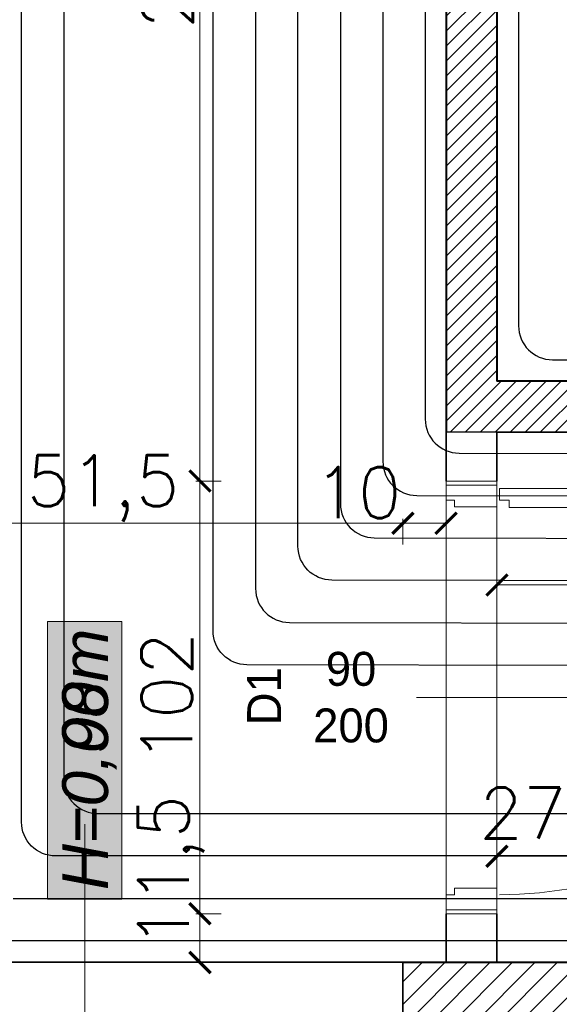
# Model space of a CAD drawing. Header units: millimetres. Extents: x -740 to 33545, y -26688 to 22494.
# Tile 136 of 256: x 9895 to 10022, y 9773 to 10005. Entities that reach past the tile are written whole.
import ezdxf
from ezdxf.lldxf.tags import DXFTag

# ---------------------------------------------------------------- set-up
doc = ezdxf.new("R2010")
doc.units = ezdxf.units.MM
doc.header["$MEASUREMENT"] = 0
doc.layers.get('Defpoints').update_dxf_attribs({"color": 252})
for name, color, linetype, lineweight in [('A_istniejące ściany', 252, 'Continuous', 35), ('A_l.przerywana', 252, 'ICAD_ISO03W100', 9), ('A_opisy', 252, 'Continuous', 15), ('A_projektowane sciany', 252, 'Continuous', 35), ('A_ściany projektowane', 252, 'Continuous', 35), ('l.wypełnien', 252, 'Continuous', 5), ('Nowe_820-G Rysunki Obrazki_Nr_pióra__1', 252, 'Continuous', 13), ('wymiarowanie', 252, 'Continuous', 9)]:
    doc.layers.add(name, color=color, linetype=linetype, lineweight=lineweight)
for name, color, linetype, lineweight, true_color in [('IS_Przyłącze (powrotne)', 5, 'Continuous', 25, 0x0000ff), ('IS_Przyłącze (zasilające)', 1, 'Continuous', 25, 0xff0000), ('IS_Strefa podłóg', 7, 'Continuous', 25, 0x008000), ('IS_Wężownica OChP', 7, 'Continuous', 25, 0x800080)]:
    doc.layers.add(name, color=color, linetype=linetype, lineweight=lineweight, true_color=true_color)
doc.layers.add('stolarka', color=252, linetype='Continuous')
doc.styles.add('ARIALL', font='GOTHIC.TTF', dxfattribs={"height": 40})
doc.styles.add('styl2', font='simplex.shx')
tags = doc.linetypes.add('ICAD_ISO03W100', pattern=[30, 12, -18]).pattern_tags.tags
tags[6:7] = [DXFTag(74, 4), DXFTag(75, 0), DXFTag(340, '0'), DXFTag(46, 1.0), DXFTag(50, 0.0), DXFTag(44, 0.0), DXFTag(45, 0.0)]
tags[4:5] = [DXFTag(74, 4), DXFTag(75, 0), DXFTag(340, '0'), DXFTag(46, 1.0), DXFTag(50, 0.0), DXFTag(44, 0.0), DXFTag(45, 0.0)]
doc.dimstyles.new('Skala 1-50', dxfattribs={"dimtxt": 12, "dimasz": 5, "dimexe": 1, "dimexo": 1, "dimgap": 1.5, "dimtad": 1, "dimdec": 1, "dimrnd": 0.5, "dimtxsty": 'styl2', "dimblk": 'ARCHTICK', "dimcen": 5, "dimadec": 0, "dimazin": 0, "dimtfac": 1, "dimtdec": 1, "dimtmove": 1, "dimatfit": 3, "dimldrblk": 'ARCHTICK', "dimfxl": 0, "dimlwd": -1, "dimlwe": -1, "dimarcsym": 0})

# ---------------------------------------------------------------- blocks, each defined once
blk = doc.blocks.new('_ArchTick')
at = {"color": 0, "linetype": 'ByBlock', "const_width": 0.15}
blk.add_lwpolyline([(-0.5, -0.5), (0.5, 0.5)], dxfattribs=at)
blk = doc.blocks.new('*D2478')
at = {"layer": 'Defpoints', "color": 0}
for p in [(10007.19, 9907.76), (10279.59, 9907.76), (10279.59, 9871.75)]:
    blk.add_point(p, dxfattribs=at)
at = {"layer": 'wymiarowanie', "color": 0}
for p, q in [((10007.19, 9876.75), (10007.19, 9870.75)), ((10279.59, 9876.75), (10279.59, 9870.75)), ((10007.19, 9871.75), (10279.59, 9871.75))]:
    blk.add_line(p, q, dxfattribs=at)
at = {"layer": 'wymiarowanie', "color": 0, "xscale": 5, "yscale": 5, "zscale": 5, "rotation": 180}
blk.add_blockref('_ArchTick', (10007.19, 9871.75), dxfattribs=at)
at = {"layer": 'wymiarowanie', "color": 0, "xscale": 5, "yscale": 5, "zscale": 5}
blk.add_blockref('_ArchTick', (10279.59, 9871.75), dxfattribs=at)
at = {"layer": 'wymiarowanie', "color": 0, "insert": (10143.39, 9880.09), "char_height": 12, "attachment_point": 5, "style": 'styl2'}
blk.add_mtext('272,5', dxfattribs=at)
blk = doc.blocks.new('*D2652')
at = {"layer": 'Defpoints', "color": 0}
for p in [(9985.02, 9886.31), (9833.39, 9782.76), (9985.02, 9782.76)]:
    blk.add_point(p, dxfattribs=at)
at = {"layer": 'wymiarowanie', "color": 0}
for p, q in [((9833.39, 9881.31), (9833.39, 9887.31)), ((9985.02, 9881.31), (9985.02, 9887.31)), ((9833.39, 9886.31), (9985.02, 9886.31))]:
    blk.add_line(p, q, dxfattribs=at)
at = {"layer": 'wymiarowanie', "color": 0, "xscale": 5, "yscale": 5, "zscale": 5, "rotation": 180}
blk.add_blockref('_ArchTick', (9833.39, 9886.31), dxfattribs=at)
at = {"layer": 'wymiarowanie', "color": 0, "xscale": 5, "yscale": 5, "zscale": 5}
blk.add_blockref('_ArchTick', (9985.02, 9886.31), dxfattribs=at)
at = {"layer": 'wymiarowanie', "color": 0, "insert": (9909.2, 9894.51), "char_height": 12, "attachment_point": 5, "style": 'styl2'}
blk.add_mtext('151,5', dxfattribs=at)
blk = doc.blocks.new('*D2653')
at = {"layer": 'Defpoints', "color": 0}
for p in [(9995.19, 9906.05), (9995.19, 9886.31), (9985.02, 9782.76)]:
    blk.add_point(p, dxfattribs=at)
at = {"layer": 'wymiarowanie', "color": 0}
for p, q in [((9995.19, 9891.31), (9995.19, 9885.31)), ((9985.02, 9881.31), (9985.02, 9887.31)), ((9985.02, 9886.31), (9995.19, 9886.31))]:
    blk.add_line(p, q, dxfattribs=at)
at = {"layer": 'wymiarowanie', "color": 0, "xscale": 5, "yscale": 5, "zscale": 5, "rotation": 180}
blk.add_blockref('_ArchTick', (9985.02, 9886.31), dxfattribs=at)
at = {"layer": 'wymiarowanie', "color": 0, "xscale": 5, "yscale": 5, "zscale": 5}
blk.add_blockref('_ArchTick', (9995.19, 9886.31), dxfattribs=at)
at = {"layer": 'wymiarowanie', "color": 0, "insert": (9974.39, 9893.53), "char_height": 12, "attachment_point": 5, "style": 'styl2'}
blk.add_mtext('10', dxfattribs=at)
blk = doc.blocks.new('*D2654')
at = {"layer": 'Defpoints', "color": 0}
for p in [(10034.83, 9807.81), (10007.19, 9782.76), (10034.83, 9782.76)]:
    blk.add_point(p, dxfattribs=at)
at = {"layer": 'wymiarowanie', "color": 0}
for p, q in [((10007.19, 9802.81), (10007.19, 9808.81)), ((10034.83, 9802.81), (10034.83, 9808.81)), ((10007.19, 9807.81), (10034.83, 9807.81))]:
    blk.add_line(p, q, dxfattribs=at)
at = {"layer": 'wymiarowanie', "color": 0, "xscale": 5, "yscale": 5, "zscale": 5, "rotation": 180}
blk.add_blockref('_ArchTick', (10007.19, 9807.81), dxfattribs=at)
at = {"layer": 'wymiarowanie', "color": 0, "xscale": 5, "yscale": 5, "zscale": 5}
blk.add_blockref('_ArchTick', (10034.83, 9807.81), dxfattribs=at)
at = {"layer": 'wymiarowanie', "color": 0, "insert": (10021.01, 9816.16), "char_height": 12, "attachment_point": 5, "style": 'styl2'}
blk.add_mtext('27,5', dxfattribs=at)
blk = doc.blocks.new('*D2753')
at = {"layer": 'Defpoints', "color": 0}
for p in [(9937.17, 9794.26), (9995.19, 9794.26), (9995.19, 9782.76)]:
    blk.add_point(p, dxfattribs=at)
at = {"layer": 'wymiarowanie', "color": 0}
for p, q in [((9942.17, 9794.26), (9936.17, 9794.26)), ((9937.17, 9782.76), (9937.17, 9794.26)), ((9942.17, 9782.76), (9936.17, 9782.76))]:
    blk.add_line(p, q, dxfattribs=at)
at = {"layer": 'wymiarowanie', "color": 0, "xscale": 5, "yscale": 5, "zscale": 5}
for p, rotation in [((9937.17, 9794.26), 90), ((9937.17, 9782.76), 270)]:
    blk.add_blockref('_ArchTick', p, dxfattribs=dict(at, rotation=rotation))
at = {"layer": 'wymiarowanie', "color": 0, "insert": (9930.36, 9804.28), "char_height": 12, "attachment_point": 5, "rotation": 90, "style": 'styl2'}
blk.add_mtext('11,5', dxfattribs=at)
blk = doc.blocks.new('*D2754')
at = {"layer": 'Defpoints', "color": 0}
for p in [(9937.17, 9896.26), (9995.19, 9896.26), (9995.19, 9794.26)]:
    blk.add_point(p, dxfattribs=at)
at = {"layer": 'wymiarowanie', "color": 0}
for p, q in [((9942.17, 9896.26), (9936.17, 9896.26)), ((9937.17, 9794.26), (9937.17, 9896.26)), ((9942.17, 9794.26), (9936.17, 9794.26))]:
    blk.add_line(p, q, dxfattribs=at)
at = {"layer": 'wymiarowanie', "color": 0, "xscale": 5, "yscale": 5, "zscale": 5}
for p, rotation in [((9937.17, 9896.26), 90), ((9937.17, 9794.26), 270)]:
    blk.add_blockref('_ArchTick', p, dxfattribs=dict(at, rotation=rotation))
at = {"layer": 'wymiarowanie', "color": 0, "insert": (9929.37, 9845.26), "char_height": 12, "attachment_point": 5, "rotation": 90, "style": 'styl2'}
blk.add_mtext('102', dxfattribs=at)
blk = doc.blocks.new('*D2755')
at = {"layer": 'Defpoints', "color": 0}
for p in [(9937.17, 10140.34), (9995.19, 10140.34), (9995.19, 9896.26)]:
    blk.add_point(p, dxfattribs=at)
at = {"layer": 'wymiarowanie', "color": 0}
for p, q in [((9942.17, 10140.34), (9936.17, 10140.34)), ((9937.17, 9896.26), (9937.17, 10140.34)), ((9942.17, 9896.26), (9936.17, 9896.26))]:
    blk.add_line(p, q, dxfattribs=at)
at = {"layer": 'wymiarowanie', "color": 0, "xscale": 5, "yscale": 5, "zscale": 5}
for p, rotation in [((9937.17, 10140.34), 90), ((9937.17, 9896.26), 270)]:
    blk.add_blockref('_ArchTick', p, dxfattribs=dict(at, rotation=rotation))
at = {"layer": 'wymiarowanie', "color": 0, "insert": (9929.52, 10018.3), "char_height": 12, "attachment_point": 5, "rotation": 90, "style": 'styl2'}
blk.add_mtext('244', dxfattribs=at)
blk = doc.blocks.new('*D2769')
at = {"layer": 'Defpoints', "color": 0}
for p in [(10007.19, 10140.34), (10015.44, 9919.76), (10082.64, 9919.76)]:
    blk.add_point(p, dxfattribs=at)
at = {"layer": 'wymiarowanie', "color": 0}
for p, q in [((10077.64, 10140.34), (10083.64, 10140.34)), ((10082.64, 10140.34), (10082.64, 9919.76)), ((10077.64, 9919.76), (10083.64, 9919.76))]:
    blk.add_line(p, q, dxfattribs=at)
at = {"layer": 'wymiarowanie', "color": 0, "xscale": 5, "yscale": 5, "zscale": 5}
for p, rotation in [((10082.64, 10140.34), 90), ((10082.64, 9919.76), 270)]:
    blk.add_blockref('_ArchTick', p, dxfattribs=dict(at, rotation=rotation))
at = {"layer": 'wymiarowanie', "color": 0, "insert": (10074.29, 10030.05), "char_height": 12, "attachment_point": 5, "rotation": 90, "style": 'styl2'}
blk.add_mtext('220,5', dxfattribs=at)

msp = doc.modelspace()

# ---------------------------------------------------------------- hatches: boundary and pattern name
at = {"layer": 'A_opisy', "ltscale": 0.3}
msp.add_hatch(color=256, dxfattribs=at).paths.add_polyline_path([(9901.25, 9797.7), (9901.25, 9863.16), (9918.78, 9863.16), (9918.78, 9797.7)])
msp.add_hatch(color=256, dxfattribs=at).paths.add_polyline_path([(9901.25, 9797.7), (9901.25, 9863.16), (9918.78, 9863.16), (9918.78, 9797.7)])
msp.add_hatch(color=256, dxfattribs=at).paths.add_polyline_path([(9901.25, 9797.7), (9901.25, 9863.16), (9918.78, 9863.16), (9918.78, 9797.7)])
msp.add_hatch(color=256, dxfattribs=at).paths.add_polyline_path([(9901.25, 9797.7), (9901.25, 9863.16), (9918.78, 9863.16), (9918.78, 9797.7)])
at = {"layer": 'l.wypełnien'}
h = msp.add_hatch(dxfattribs=at)
h.set_pattern_fill('ANSI31', color=256, scale=20, style=0)
h.paths.add_polyline_path([(9995.19, 10040.34), (9995.19, 9907.76), (10254.19, 9907.76), (10254.19, 9919.76), (10134.19, 9919.76), (10054.19, 9919.76), (10007.19, 9919.76), (10007.19, 10040.34), (10007.19, 10140.34), (9995.19, 10140.34)])
h.paths.add_polyline_path([(9995.19, 10242.34), (10007.19, 10242.34), (10007.19, 10252.34), (10057.19, 10252.34), (10057.19, 10264.34), (10007.19, 10264.34), (10007.19, 10359.34), (9995.19, 10359.34)])
h = msp.add_hatch(dxfattribs=at)
h.set_pattern_fill('ANSI31', color=256, scale=30, style=0)
h.paths.add_polyline_path([(8887.19, 10131.59), (8887.19, 9739.58), (8988.77, 9739.58), (8988.77, 9782.76), (8932.19, 9782.76), (8932.19, 10131.59), (8913.43, 10131.59), (8902.43, 10131.59)])
h.paths.add_polyline_path([(10184.83, 9782.76), (10254.19, 9782.76), (10254.19, 9762.76), (10279.59, 9762.76), (10279.59, 9782.76), (10294.77, 9782.76), (10294.77, 9739.58), (10184.83, 9739.58)])
h.paths.add_polyline_path([(9635.2, 9739.58), (9635.2, 9782.76), (9538.82, 9782.76), (9538.82, 9739.58)])
h.paths.add_polyline_path([(9189.01, 9739.58), (9189.01, 9782.76), (9138.77, 9782.76), (9138.77, 9739.58)])
h.paths.add_polyline_path([(9835.02, 9739.58), (9835.02, 9782.76), (9785.2, 9782.76), (9785.2, 9739.58)])
h.paths.add_polyline_path([(10034.83, 9739.58), (10034.83, 9782.76), (9985.02, 9782.76), (9985.02, 9739.58)])
h.paths.add_polyline_path([(9388.82, 9739.58), (9388.82, 9782.76), (9339.01, 9782.76), (9339.01, 9739.58)])
h.paths.add_polyline_path([(10301.6, 9739.58), (10314.77, 9739.58), (10314.77, 9782.76), (10294.77, 9782.76), (10294.77, 9739.58)])
h.paths.add_polyline_path([(10254.19, 9762.76), (10279.59, 9762.76), (10279.59, 9782.76), (10254.19, 9782.76)])

# ---------------------------------------------------------------- linework, layer by layer
at = {"layer": 'A_istniejące ściany'}
for points in [[(10034.83, 9782.76), (9985.02, 9782.76)], [(9985.02, 9782.76), (9985.02, 9739.58)]]:
    msp.add_lwpolyline(points, dxfattribs=at)
at = {"layer": 'A_l.przerywana', "ltscale": 0.3}
msp.add_lwpolyline([(10007.19, 9794.26), (9995.19, 9794.26), (9995.19, 9896.26), (10007.19, 9896.26)], close=True, dxfattribs=at)
at = {"layer": 'A_opisy'}
for p, q in [((10039.19, 9845.26), (9984.19, 9845.26)), ((9910.02, 9681.91), (9910.02, 9815.38))]:
    msp.add_line(p, q, dxfattribs=at)
at = {"layer": 'A_opisy', "ltscale": 0.3}
for points in [[(9901.25, 9797.7), (9901.25, 9863.16), (9918.78, 9863.16), (9918.78, 9797.7)], [(9901.25, 9797.7), (9901.25, 9863.16), (9918.78, 9863.16), (9918.78, 9797.7)], [(9901.25, 9797.7), (9901.25, 9863.16), (9918.78, 9863.16), (9918.78, 9797.7)], [(9901.25, 9797.7), (9901.25, 9863.16), (9918.78, 9863.16), (9918.78, 9797.7)], [(9958.19, 9858.26), (9984.19, 9858.26), (9984.19, 9845.26), (9958.19, 9845.26)], [(9958.19, 9845.26), (9984.19, 9845.26), (9984.19, 9832.26), (9958.19, 9832.26)]]:
    msp.add_lwpolyline(points, close=True, dxfattribs=at)
at = {"layer": 'A_projektowane sciany'}
for p, q in [((9995.19, 9896.26), (9995.19, 10074.34)), ((10007.19, 9919.76), (10007.19, 10074.34)), ((10007.19, 9896.26), (10007.19, 9907.76)), ((9995.19, 9782.76), (9995.19, 9794.26)), ((10007.19, 9782.76), (10007.19, 9794.26))]:
    msp.add_line(p, q, dxfattribs=at)
at = {"layer": 'A_ściany projektowane'}
for points in [[(10254.19, 9919.76), (10007.19, 9919.76)], [(10279.59, 9907.76), (10007.19, 9907.76)]]:
    msp.add_lwpolyline(points, dxfattribs=at)
at = {"layer": 'IS_Przyłącze (powrotne)', "color": 92, "true_color": 0x00c800, "transparency": 33554687, "extrusion": (0, 0, -1)}
msp.add_lwpolyline([(-9896.44, 10324.34), (-9952.27, 10324.35, 0.414226), (-9960.27, 10316.35), (-9960.27, 10207.53, -0.414212), (-9968.27, 10199.53), (-9972.27, 10199.53, 0.41421), (-9980.27, 10191.53), (-9980.28, 9900.86, -0.41364), (-9988.26, 9892.86), (-10231.28, 9892.39, 0.413763), (-10239.26, 9884.39), (-10239.26, 9876.08, -0.41433), (-10247.26, 9868.08), (-10279.63, 9868.08), (-10289.63, 9868.09)], format="xyb", dxfattribs=at)
at = {"layer": 'IS_Przyłącze (zasilające)', "color": 92, "true_color": 0x00c800, "transparency": 33554687, "extrusion": (0, 0, -1)}
msp.add_lwpolyline([(-9902.69, 10334.34), (-9962.27, 10334.35, 0.414226), (-9970.27, 10326.35), (-9970.27, 10217.53, -0.414213), (-9978.27, 10209.53), (-9982.27, 10209.53, 0.414211), (-9990.27, 10201.53), (-9990.27, 9910.84, -0.413641), (-9998.26, 9902.84), (-10241.28, 9902.37, 0.413763), (-10249.27, 9894.37), (-10249.26, 9886.08, -0.41433), (-10257.26, 9878.08), (-10279.62, 9878.08), (-10282.12, 9878.08)], format="xyb", dxfattribs=at)
at = {"layer": 'IS_Strefa podłóg', "extrusion": (0, 0, -1)}
msp.add_lwpolyline([(-10007.27, 10359.35), (-10254.28, 10359.35), (-10254.29, 10264.35), (-10154.27, 10264.35), (-10154.27, 10252.85), (-10254.29, 10252.55), (-10254.28, 9919.85), (-10007.27, 9919.85), (-10007.27, 10252.55), (-10057.29, 10252.35), (-10057.28, 10264.35), (-10007.27, 10264.35)], close=True, dxfattribs=at)
at = {"layer": 'IS_Wężownica OChP', "color": 12, "true_color": 0xc80000, "transparency": 33554687, "extrusion": (0, 0, -1)}
msp.add_lwpolyline([(-10012.27, 10218.31), (-10012.27, 9932.85, -0.414208), (-10020.27, 9924.85), (-10241.28, 9924.85, -0.414198), (-10249.28, 9932.85), (-10249.29, 10239.59, -0.413344)], format="xyb", dxfattribs=at)
at = {"layer": 'Nowe_820-G Rysunki Obrazki_Nr_pióra__1', "linetype": 'Continuous', "lineweight": 13}
msp.add_lwpolyline([(9833.39, 9782.76), (9986.64, 9782.76)], dxfattribs=at)
at = {"layer": 'stolarka', "lineweight": 9}
for points in [[(9997.16, 9890.21), (9997.16, 9891.73), (9995.19, 9891.73), (9995.19, 9895.26), (10007.19, 9895.26), (10007.19, 9890.21), (9997.16, 9890.21)], [(10007.76, 9891.73), (10007.76, 9894.51), (10103.53, 9894.51), (10103.52, 9893.01), (10102.37, 9892.83), (10102.37, 9889.99), (10010.06, 9889.99), (10010.06, 9891.73), (10007.76, 9891.73)], [(9997.16, 9800.26), (9997.16, 9798.75), (9995.19, 9798.75), (9995.19, 9795.21), (10007.19, 9795.21), (10007.19, 9800.26), (9997.16, 9800.26)]]:
    msp.add_lwpolyline(points, dxfattribs=at)
at = {"layer": 'stolarka', "linetype": 'ICAD_ISO03W100', "lineweight": 13, "ltscale": 0.3}
msp.add_arc((10007.76, 9894.51), 95.77, 270.0003, 0.0531, dxfattribs=at)

# ---------------------------------------------------------------- texts
at = {"layer": 'A_opisy', "ltscale": 0.3, "insert": (9904.7, 9799.82), "char_height": 10.8, "width": 109.7533, "attachment_point": 1, "rotation": 90, "style": 'ARIALL'}
for s in ['{\\fArial|b0|i1|c238|p34;H=0,00m}', '{\\fArial|b0|i1|c238|p34;H=0,98m}']:
    msp.add_mtext(s, dxfattribs=at)

# ---------------------------------------------------------------- dimensions: what is measured, and where the dimension line sits
at = {"layer": 'wymiarowanie'}
for base, p1, p2, picture, middle in [((9937.17, 10140.34), (9995.19, 9896.26), (9995.19, 10140.34), '*D2755', (9929.52, 10018.3)), ((10082.64, 9919.76), (10007.19, 10140.34), (10015.44, 9919.76), '*D2769', (10074.29, 10030.05))]:
    dim = msp.add_linear_dim(base=base, p1=p1, p2=p2, angle=90, dimstyle='Skala 1-50', dxfattribs=at)
    dim.commit()
    dim.dimension.update_dxf_attribs({"geometry": picture, "text_midpoint": middle})
dim = msp.add_linear_dim(base=(10279.59, 9871.75), p1=(10007.19, 9907.76), p2=(10279.59, 9907.76), dimstyle='Skala 1-50', dxfattribs=at)
dim.commit()
dim.dimension.update_dxf_attribs({"geometry": '*D2478', "text_midpoint": (10143.39, 9880.09)})
dim = msp.add_linear_dim(base=(10034.83, 9807.81), p1=(10007.19, 9782.76), p2=(10034.83, 9782.76), dimstyle='Skala 1-50', dxfattribs=at)
dim.commit()
dim.dimension.update_dxf_attribs({"geometry": '*D2654', "text_midpoint": (10021.01, 9807.81), "dimtype": 160})
dim = msp.add_linear_dim(base=(9937.17, 9794.26), p1=(9995.19, 9782.76), p2=(9995.19, 9794.26), angle=90, dimstyle='Skala 1-50', dxfattribs=at)
dim.commit()
dim.dimension.update_dxf_attribs({"geometry": '*D2753', "text_midpoint": (9938.56, 9804.28), "dimtype": 160})

# ---------------------------------------------------------------- next in the draw order: texts
at = {"layer": 'A_opisy', "ltscale": 0.3, "insert": (9971.19, 9845.26), "char_height": 8, "width": 26, "attachment_point": 5, "bg_fill": 2}
msp.add_mtext('\\pi3.19200;{\\fCentury Gothic|b0|i0|c238|p0;90}\\P{\\fCentury Gothic|b0|i0|c238|p0;200}', dxfattribs=at)

# ---------------------------------------------------------------- next in the draw order: linework, layer by layer
at = {"layer": 'A_opisy', "lineweight": 30, "ltscale": 0.3}
msp.add_lwpolyline([(9945.19, 9832.26), (9945.19, 9858.26), (9958.19, 9858.26), (9958.19, 9832.26)], close=True, dxfattribs=at)

# ---------------------------------------------------------------- next in the draw order: dimensions: what is measured, and where the dimension line sits
at = {"layer": 'wymiarowanie'}
dim = msp.add_linear_dim(base=(9995.19, 9886.31), p1=(9985.02, 9782.76), p2=(9995.19, 9906.05), dimstyle='Skala 1-50', dxfattribs=at)
dim.commit()
dim.dimension.update_dxf_attribs({"geometry": '*D2653', "text_midpoint": (9974.39, 9885.73), "dimtype": 160})

# ---------------------------------------------------------------- next in the draw order: texts
at = {"layer": 'A_opisy', "ltscale": 0.3, "insert": (9952.3, 9845.52), "char_height": 8, "width": 26, "attachment_point": 5, "rotation": 90, "bg_fill": 2}
msp.add_mtext('{\\fCentury Gothic|b0|i0|c238|p0;D1}', dxfattribs=at)

# ---------------------------------------------------------------- next in the draw order: linework, layer by layer
at = {"layer": 'IS_Strefa podłóg', "extrusion": (0, 0, -1)}
msp.add_lwpolyline([(-10254.26, 9782.88), (-9377.61, 9782.88), (-9377.61, 10359.31), (-9995.27, 10359.35), (-9995.28, 9907.85), (-10254.26, 9907.85)], close=True, dxfattribs=at)
at = {"layer": 'IS_Wężownica OChP', "color": 52, "true_color": 0xc8c800, "transparency": 33554687, "extrusion": (0, 0, -1)}
for points in [[(-9910.19, 10314.34), (-9942.27, 10314.35, 0.414226), (-9950.27, 10306.35), (-9950.27, 10197.53, -0.414225), (-9958.27, 10189.53), (-9962.27, 10189.53, 0.41422), (-9970.27, 10181.53), (-9970.28, 9890.88, -0.413639), (-9978.26, 9882.88), (-10221.28, 9882.41, 0.413777), (-10229.26, 9874.41), (-10229.26, 9866.08, -0.414344), (-10237.26, 9858.08), (-10241.26, 9858.08, 0.414203), (-10249.26, 9850.08), (-10249.26, 9795.88, 0.414224), (-10241.26, 9787.88), (-9883.11, 9787.88, 0.414214)], [(-9893.11, 9797.88), (-10231.26, 9797.88, -0.414222), (-10239.26, 9805.88), (-10239.26, 9840.08, -0.414205), (-10231.26, 9848.08), (-10227.25, 9848.08, 0.41434), (-10219.25, 9856.08), (-10219.26, 9864.43, -0.413773), (-10211.27, 9872.43), (-9968.26, 9872.9, 0.413639), (-9960.28, 9880.9), (-9960.27, 10171.53, -0.414221), (-9952.27, 10179.53), (-9948.27, 10179.53, 0.414226), (-9940.27, 10187.53), (-9940.27, 10296.35, -0.414228), (-9932.27, 10304.35), (-9905.19, 10304.34)], [(-9950.27, 10161.53), (-9950.28, 9870.92, -0.413639), (-9958.26, 9862.92), (-10201.27, 9862.45, 0.413774), (-10209.25, 9854.45), (-10209.25, 9846.08, -0.414341), (-10217.25, 9838.08), (-10221.26, 9838.08, 0.414209), (-10229.26, 9830.08), (-10229.26, 9815.88, 0.414218), (-10221.26, 9807.88), (-9903.11, 9807.88, 0.414214), (-9895.11, 9815.88), (-9895.11, 10144.63, 0.414188)], [(-9905.11, 10144.63), (-9905.11, 9825.88, -0.414214), (-9913.11, 9817.88), (-10214.26, 9817.88, -0.414227), (-10219.26, 9822.88), (-10219.26, 9823.08, -0.4142), (-10214.26, 9828.08), (-10207.24, 9828.08, 0.414342), (-10199.24, 9836.08), (-10199.25, 9844.47, -0.413775), (-10191.26, 9852.47), (-9948.26, 9852.94, 0.41364), (-9940.28, 9860.94), (-9940.27, 10151.53, -0.414227)]]:
    msp.add_lwpolyline(points, format="xyb", dxfattribs=at)

# ---------------------------------------------------------------- next in the draw order: dimensions: what is measured, and where the dimension line sits
at = {"layer": 'wymiarowanie'}
dim = msp.add_linear_dim(base=(9985.02, 9886.31), p1=(9833.39, 9782.76), p2=(9985.02, 9782.76), dimstyle='Skala 1-50', dxfattribs=at)
dim.commit()
dim.dimension.update_dxf_attribs({"geometry": '*D2652', "text_midpoint": (9909.2, 9894.51)})
dim = msp.add_linear_dim(base=(9937.17, 9896.26), p1=(9995.19, 9794.26), p2=(9995.19, 9896.26), angle=90, dimstyle='Skala 1-50', dxfattribs=at)
dim.commit()
dim.dimension.update_dxf_attribs({"geometry": '*D2754', "text_midpoint": (9929.37, 9845.26)})

doc.saveas('drawing.dxf')
